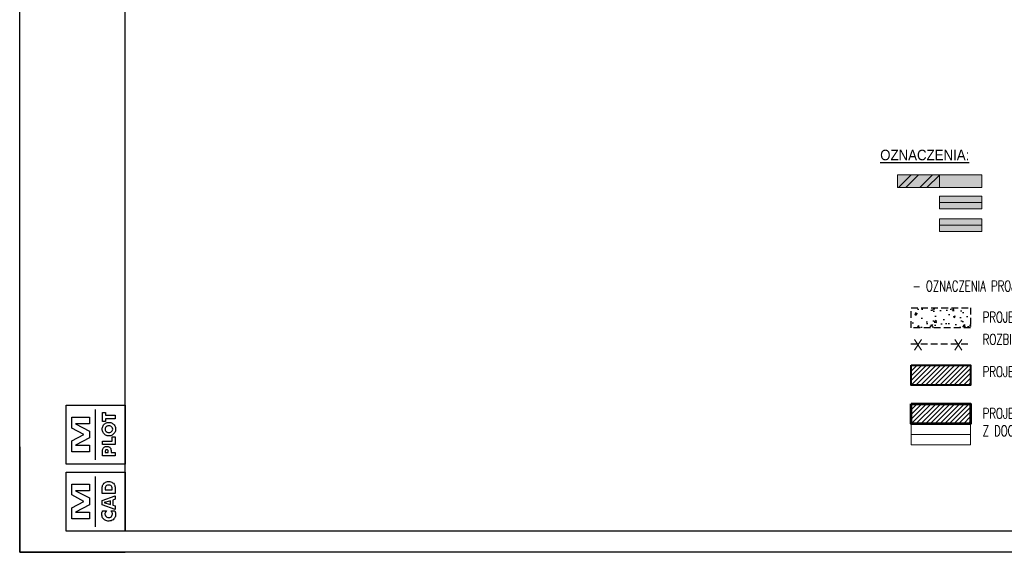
# Model space of a CAD drawing. Header units: millimetres. Extents: x 49320 to 60117, y -4209 to 20568.
# Tile 177 of 252: x 49320 to 51187, y 3895 to 4906. Entities that reach past the tile are written whole.
import ezdxf

# ---------------------------------------------------------------- set-up
doc = ezdxf.new("R2010")
doc.units = ezdxf.units.MM
doc.linetypes.add('CONTINOUS', pattern=[0])
doc.linetypes.add('DASHED', pattern=[19.05, 12.7, -6.35])
for name, color, linetype, lineweight, true_color in [('_AA IZOLACJA STYROPIAN', 7, 'BATTING', 20, 0x0000eb), ('_AA rozbiórki', 7, 'DASHED', 25, 0xc73200), ('_AA szraf PROJ', 7, 'Continuous', 13, 0x003df5), ('_AA ściany proj.', 7, 'CONTINOUS', 53, 0x0037db), ('_HD-KRESKOWANIE_PEŁNE', 7, 'Continuous', 0, 0xbfbfbf)]:
    doc.layers.add(name, color=color, linetype=linetype, lineweight=lineweight, true_color=true_color)
for name, color, linetype, lineweight in [('_HD-KRESKOWANIE', 251, 'Continuous', 0), ('_HD-MUR_NIENOŚNY_WIDOK', 251, 'Continuous', 18), ('_HD-MUR_NOŚNY_WIDOK', 251, 'Continuous', 18), ('_HD-OCIEPLENIE', 251, 'BATTING', 0), ('_HD-TWORZYWA_SZTUCZNE_WIDOK', 251, 'Continuous', 18), ('_mt_opisy konstrukcyjne', 7, 'Continuous', 25), ('_mt_żelbet', 5, 'Continuous', 40), ('M_Ramki do druku', 7, 'Continuous', 25), ('M_Ramki rysunków', 2, 'Continuous', 25)]:
    doc.layers.add(name, color=color, linetype=linetype, lineweight=lineweight)
doc.layers.add('M_Ramki znaczniki', color=6, linetype='Continuous')
doc.layers.add('RAMKA', color=3, linetype='Continuous')
doc.styles.add('_HD_Romans', font='romans.shx', dxfattribs={"width": 0.7, "height": 18})
doc.styles.add('MCAD_TS', font='GENISO.SHX', dxfattribs={"width": 0.8})
doc.linetypes.add('BATTING', pattern='A,0.00254,-2.54,[134,ltypeshp.shx,S=2.54,R=0,X=-2.54,Y=0],-5.08,[134,ltypeshp.shx,S=2.54,R=180,X=2.54,Y=0],-2.54', length=10.16254)

# ---------------------------------------------------------------- blocks, each defined once
blk = doc.blocks.new('mcadram')
at = {"color": 0, "linetype": 'ByBlock'}
for points in [[(-11.21, 0), (-11.21, 11.21), (0, 11.21), (0, 0)], [(-1.88, 7.19), (-4.38, 7.19), (-4.38, 7.71), (-4.37, 8.06), (-4.35, 8.34), (-4.32, 8.53), (-4.28, 8.69), (-4.22, 8.83), (-4.14, 8.96), (-4.02, 9.1), (-3.88, 9.22), (-3.72, 9.32), (-3.54, 9.39), (-3.34, 9.43), (-3.13, 9.44), (-2.91, 9.43), (-2.72, 9.39), (-2.54, 9.32), (-2.38, 9.22), (-2.23, 9.1), (-2.11, 8.96), (-2.04, 8.83), (-1.98, 8.7), (-1.93, 8.55), (-1.9, 8.36), (-1.89, 8.12), (-1.88, 7.83), (-1.88, 7.71)], [(-6.78, 2.37), (-10.13, 2.37), (-10.13, 4.43), (-7.84, 5.67), (-10.13, 6.89), (-10.13, 8.96), (-6.78, 8.96), (-6.78, 7.68), (-9.42, 7.68), (-6.78, 6.32), (-6.78, 5), (-9.42, 3.65), (-6.78, 3.65)], [(-2.44, 7.87), (-2.44, 7.98), (-2.46, 8.22), (-2.51, 8.42), (-2.6, 8.57), (-2.74, 8.67), (-2.91, 8.73), (-3.13, 8.75), (-3.34, 8.73), (-3.52, 8.67), (-3.65, 8.56), (-3.74, 8.42), (-3.8, 8.22), (-3.82, 7.98), (-3.82, 7.86)], [(-1.88, 4.16), (-4.38, 5.02), (-4.38, 5.87), (-1.88, 6.73), (-1.88, 6.06), (-2.33, 5.93), (-2.33, 4.96), (-1.88, 4.83)], [(-2.81, 5.11), (-2.81, 5.79), (-3.64, 5.53), (-3.67, 5.52), (-3.71, 5.51), (-3.76, 5.5), (-3.82, 5.49), (-3.89, 5.47), (-3.97, 5.45), (-3.91, 5.43), (-3.85, 5.42), (-3.8, 5.4), (-3.74, 5.39), (-3.69, 5.38), (-3.64, 5.36)], [(-4.28, 3.85), (-3.53, 3.85), (-3.63, 3.75), (-3.7, 3.66), (-3.76, 3.57), (-3.8, 3.47), (-3.83, 3.37), (-3.83, 3.27), (-3.81, 3.09), (-3.75, 2.93), (-3.63, 2.8), (-3.49, 2.7), (-3.31, 2.64), (-3.11, 2.62), (-2.92, 2.64), (-2.76, 2.7), (-2.61, 2.8), (-2.5, 2.94), (-2.44, 3.09), (-2.42, 3.27), (-2.42, 3.38), (-2.45, 3.47), (-2.49, 3.57), (-2.55, 3.66), (-2.62, 3.76), (-2.72, 3.85), (-1.97, 3.85), (-1.92, 3.74), (-1.89, 3.63), (-1.85, 3.53), (-1.83, 3.42), (-1.82, 3.31), (-1.82, 3.2), (-1.82, 3.07), (-1.84, 2.94), (-1.86, 2.82), (-1.9, 2.71), (-1.95, 2.61), (-2.01, 2.51), (-2.15, 2.33), (-2.3, 2.19), (-2.48, 2.08), (-2.68, 2), (-2.89, 1.95), (-3.12, 1.93), (-3.31, 1.94), (-3.48, 1.97), (-3.65, 2.03), (-3.8, 2.1), (-3.94, 2.19), (-4.07, 2.31), (-4.18, 2.43), (-4.27, 2.56), (-4.34, 2.71), (-4.39, 2.86), (-4.42, 3.03), (-4.43, 3.2), (-4.43, 3.31), (-4.42, 3.42), (-4.4, 3.53), (-4.37, 3.63), (-4.33, 3.74)]]:
    blk.add_lwpolyline(points, close=True, dxfattribs=at)
blk.add_lwpolyline([(-5.6, 0.82), (-5.6, 10.39)], dxfattribs=at)
blk = doc.blocks.new('mplotram')
at = {"color": 0, "linetype": 'ByBlock', "lineweight": -2}
for points in [[(-11.21, 0), (-11.21, 11.21), (0, 11.21), (0, 0)], [(-1.88, 8.66), (-3.72, 8.66), (-3.72, 8.12), (-4.29, 8.12), (-4.29, 9.86), (-3.72, 9.86), (-3.72, 9.32), (-1.88, 9.32)], [(-6.78, 2.37), (-10.13, 2.37), (-10.13, 4.43), (-7.84, 5.67), (-10.13, 6.89), (-10.13, 8.96), (-6.78, 8.96), (-6.78, 7.68), (-9.42, 7.68), (-6.78, 6.32), (-6.78, 5), (-9.42, 3.65), (-6.78, 3.65)], [(-3.08, 7.96), (-2.91, 7.95), (-2.75, 7.92), (-2.59, 7.87), (-2.45, 7.79), (-2.31, 7.7), (-2.19, 7.59), (-2.08, 7.46), (-1.99, 7.32), (-1.91, 7.17), (-1.86, 7.01), (-1.83, 6.84), (-1.82, 6.67), (-1.83, 6.5), (-1.86, 6.34), (-1.91, 6.18), (-1.99, 6.02), (-2.08, 5.89), (-2.19, 5.76), (-2.31, 5.65), (-2.45, 5.55), (-2.6, 5.48), (-2.75, 5.42), (-2.91, 5.39), (-3.08, 5.38), (-3.25, 5.39), (-3.41, 5.42), (-3.57, 5.48), (-3.72, 5.55), (-3.85, 5.65), (-3.98, 5.76), (-4.09, 5.89), (-4.18, 6.02), (-4.25, 6.18), (-4.31, 6.34), (-4.34, 6.5), (-4.35, 6.67), (-4.34, 6.84), (-4.31, 7.01), (-4.25, 7.17), (-4.18, 7.32), (-4.09, 7.46), (-3.98, 7.59), (-3.85, 7.7), (-3.72, 7.79), (-3.57, 7.87), (-3.41, 7.92), (-3.25, 7.95)], [(-2.37, 6.67), (-2.4, 6.84), (-2.46, 7), (-2.57, 7.12), (-2.72, 7.22), (-2.89, 7.28), (-3.08, 7.3), (-3.27, 7.28), (-3.44, 7.22), (-3.59, 7.12), (-3.7, 6.99), (-3.77, 6.84), (-3.79, 6.67), (-3.77, 6.5), (-3.7, 6.35), (-3.59, 6.22), (-3.44, 6.12), (-3.27, 6.06), (-3.08, 6.04), (-2.89, 6.06), (-2.72, 6.12), (-2.57, 6.22), (-2.46, 6.35), (-2.39, 6.5)], [(-1.88, 3.74), (-4.29, 3.74), (-4.29, 4.4), (-2.44, 4.4), (-2.44, 5.22), (-1.88, 5.22)], [(-1.88, 2.22), (-1.88, 1.6), (-4.29, 1.6), (-4.29, 2.29), (-4.29, 2.53), (-4.28, 2.72), (-4.26, 2.86), (-4.22, 2.96), (-4.18, 3.05), (-4.12, 3.14), (-4.04, 3.22), (-3.95, 3.29), (-3.84, 3.34), (-3.73, 3.38), (-3.61, 3.4), (-3.47, 3.41), (-3.34, 3.4), (-3.21, 3.38), (-3.09, 3.34), (-2.99, 3.29), (-2.9, 3.22), (-2.82, 3.14), (-2.78, 3.06), (-2.74, 2.98), (-2.71, 2.89), (-2.69, 2.78), (-2.68, 2.64), (-2.68, 2.45), (-2.68, 2.34), (-2.68, 2.22)], [(-3.21, 2.22), (-3.21, 2.34), (-3.21, 2.49), (-3.24, 2.6), (-3.27, 2.68), (-3.33, 2.73), (-3.4, 2.76), (-3.49, 2.77), (-3.59, 2.76), (-3.66, 2.73), (-3.71, 2.68), (-3.75, 2.6), (-3.77, 2.49), (-3.77, 2.35), (-3.77, 2.22)]]:
    blk.add_lwpolyline(points, close=True, dxfattribs=at)
blk.add_lwpolyline([(-5.6, 0.82), (-5.6, 10.39)], dxfattribs=at)
blk = doc.blocks.new('mcad_logo_ram')
at = {"layer": 'M_Ramki rysunków', "color": 0, "linetype": 'ByBlock', "lineweight": -2, "rotation": 270}
for name, p in [('mcadram', (0, 0)), ('mplotram', (12.71, 0))]:
    blk.add_blockref(name, p, dxfattribs=at)
blk = doc.blocks.new('Znacznik_narozny_v2')
at = {"layer": 'M_Ramki znaczniki'}
blk.add_lwpolyline([(0, -20), (0, 0), (20, 0)], dxfattribs=at)
blk = doc.blocks.new('*U554')
at = {"layer": 'M_Ramki rysunków', "color": 0, "linetype": 'ByBlock', "lineweight": -2}
blk.add_lwpolyline([(20, 4), (20, 293), (506, 293), (506, 4)], close=True, dxfattribs=at)
at = {"layer": 'M_Ramki rysunków', "color": 0, "linetype": 'ByBlock', "lineweight": -2, "rotation": 90}
blk.add_blockref('mcad_logo_ram', (20, 4), dxfattribs=at)
at = {"layer": 'M_Ramki znaczniki', "xscale": -1, "rotation": 180}
blk.add_blockref('Znacznik_narozny_v2', (0, 0), dxfattribs=at)
at = {"layer": 'M_Ramki do druku', "style": 'MCAD_TS', "width": 0.8}
for tag, p in [('KOMENTARZ', (11.54, 30.57)), ('RYSUNEK', (15.28, 30.57)), ('DATA', (19.02, 30.57))]:
    blk.add_attdef(tag, p, '', height=2, rotation=90, dxfattribs=at)

msp = doc.modelspace()

# ---------------------------------------------------------------- hatches: boundary and pattern name
at = {"layer": '_AA rozbiórki'}
h = msp.add_hatch(dxfattribs=at)
h.set_pattern_fill('AR-CONC', color=256, scale=0.2)
h.set_pattern_definition([(50, (-56586.848, -9909.91), (36.436934, -3.187817), [3.81, -41.91]), (355, (-56586.85, -9909.91), (-7.048684, 38.211369), [3.048, -33.528117]), (100.451445, (-56583.812, -9910.177), (29.388249, 35.02355), [3.238002, -35.618049]), (46.1842, (-56586.85, -9899.75), (54.215808, -8.408466), [5.715, -62.865]), (96.63556, (-56582.33, -9900.45), (47.480827, 49.485225), [4.857005, -53.427122]), (351.18415, (-56586.85, -9899.75), (47.480827, 49.485225), [4.571993, -50.291946]), (21, (-56581.768, -9902.29), (30.322878, -20.45304), [3.81, -41.91]), (326, (-56581.77, -9902.29), (12.360406, 36.837593), [3.048, -33.528]), (71.451445, (-56579.24, -9903.995), (42.683284, 16.384554), [3.238002, -35.617988]), (37.5, (-56586.848, -9909.911), (0.6177207, 16.9110078), [0, -33.1216, 0, -34.036, 0, -33.655]), (7.5, (-56586.848, -9909.911), (13.3639325, 20.036115), [0, -19.4056, 0, -32.3596, 0, -12.827]), (327.5, (-56598.177, -9909.911), (27.118119, -1.1457488), [0, -12.7, 0, -39.624, 0, -52.578]), (317.5, (-56603.257, -9909.91), (29.6258363, 5.085298), [0, -16.51, 0, -26.3144, 0, -37.338])])
h.paths.add_polyline_path([(51010.77, 4359.42), (51123.37, 4359.42), (51123.37, 4321.4), (51010.77, 4321.4)])
at = {"layer": '_AA szraf PROJ', "transparency": 33554687}
h = msp.add_hatch(dxfattribs=at)
h.set_pattern_fill('ANSI31', color=256, scale=2)
h.set_pattern_definition([(45, (-56586.848, -9909.911), (-4.49012806, 4.49012806), [])])
h.paths.add_polyline_path([(51010.77, 4250.38), (51123.37, 4250.38), (51123.37, 4212.37), (51010.77, 4212.37)])
h = msp.add_hatch(dxfattribs=at)
h.set_pattern_fill('ANSI31', color=256, scale=2)
h.set_pattern_definition([(45, (-56586.848, -9983.1683), (-4.49012806, 4.49012806), [])])
h.paths.add_polyline_path([(51010.77, 4177.13), (51123.37, 4177.13), (51123.37, 4139.11), (51010.77, 4139.11)])
at = {"layer": '_HD-KRESKOWANIE', "transparency": 33554687}
h = msp.add_hatch(dxfattribs=at)
h.set_pattern_fill('ANSI32', scale=3)
h.set_pattern_definition([(45, (-5577.848, -11202.496), (-20.205576, 20.205576), []), (45, (-5564.378, -11202.496), (-20.205576, 20.205576), [])])
h.paths.add_polyline_path([(50984.75, 4587.38), (50984.75, 4611.38), (51064.75, 4611.38), (51064.75, 4587.38)])
at = {"layer": '_HD-KRESKOWANIE_PEŁNE', "transparency": 33554687}
h = msp.add_hatch(color=256, dxfattribs=at)
h.dxf.hatch_style = 1
h.paths.add_polyline_path([(50984.75, 4587.38), (50984.75, 4611.38), (51064.75, 4611.38), (51064.75, 4587.38)])
h = msp.add_hatch(color=256, dxfattribs=at)
h.dxf.hatch_style = 1
h.paths.add_polyline_path([(51064.75, 4587.38), (51064.75, 4611.38), (51144.75, 4611.38), (51144.75, 4587.38)])
h = msp.add_hatch(color=256, dxfattribs=at)
h.dxf.hatch_style = 1
h.paths.add_polyline_path([(51064.75, 4547.38), (51064.75, 4571.38), (51144.75, 4571.38), (51144.75, 4547.38)])
h = msp.add_hatch(color=256, dxfattribs=at)
h.dxf.hatch_style = 1
h.paths.add_polyline_path([(51064.75, 4504.36), (51064.75, 4528.36), (51144.75, 4528.36), (51144.75, 4504.36)])

# ---------------------------------------------------------------- linework, layer by layer
at = {"layer": '_AA IZOLACJA STYROPIAN', "transparency": 33554687}
msp.add_lwpolyline([(51010.77, 4119.11), (51123.37, 4119.11)], dxfattribs=at)
at = {"layer": '_AA rozbiórki'}
msp.add_line((51009.99, 4291.02), (51123.57, 4291.02), dxfattribs=at)
msp.add_lwpolyline([(51010.77, 4359.42), (51123.37, 4359.42), (51123.37, 4321.4), (51010.77, 4321.4)], close=True, dxfattribs=at)
at = {"layer": '_AA szraf PROJ', "transparency": 33554687}
msp.add_lwpolyline([(51010.77, 4139.11), (51010.77, 4099.11), (51123.37, 4099.11), (51123.37, 4139.11), (51010.77, 4139.11)], dxfattribs=at)
at = {"layer": '_AA ściany proj.', "ltscale": 3}
msp.add_lwpolyline([(51010.77, 4177.13), (51123.37, 4177.13), (51123.37, 4139.11), (51010.77, 4139.11)], close=True, dxfattribs=at)
at = {"layer": '_HD-MUR_NIENOŚNY_WIDOK'}
for points in [[(51064.75, 4587.38), (51064.75, 4611.38), (51144.75, 4611.38), (51144.75, 4587.38)], [(51064.75, 4504.36), (51064.75, 4528.36), (51144.75, 4528.36), (51144.75, 4504.36)]]:
    msp.add_lwpolyline(points, close=True, dxfattribs=at)
at = {"layer": '_HD-MUR_NOŚNY_WIDOK'}
msp.add_lwpolyline([(50984.75, 4587.38), (50984.75, 4611.38), (51064.75, 4611.38), (51064.75, 4587.38)], close=True, dxfattribs=at)
at = {"layer": '_HD-OCIEPLENIE', "ltscale": 0.58}
msp.add_lwpolyline([(51064.75, 4559.38), (51144.75, 4559.38)], dxfattribs=at)
at = {"layer": '_HD-OCIEPLENIE', "ltscale": 0.45}
msp.add_lwpolyline([(51064.75, 4516.36), (51144.75, 4516.36)], dxfattribs=at)
at = {"layer": '_HD-TWORZYWA_SZTUCZNE_WIDOK'}
msp.add_lwpolyline([(51064.75, 4547.38), (51064.75, 4571.38), (51144.75, 4571.38), (51144.75, 4547.38)], close=True, dxfattribs=at)
at = {"layer": '_mt_żelbet', "ltscale": 3}
msp.add_lwpolyline([(51010.77, 4250.38), (51123.37, 4250.38), (51123.37, 4212.37), (51010.77, 4212.37)], close=True, dxfattribs=at)
at = {"layer": 'RAMKA', "color": 0, "ltscale": 0.8}
msp.add_lwpolyline([(49320.41, 6865.13), (54420.41, 6865.13), (54420.41, 3895.13), (49320.41, 3895.13)], close=True, dxfattribs=at)

# ---------------------------------------------------------------- block references
at = {"color": 0, "xscale": 10, "yscale": 10, "zscale": 10}
msp.add_blockref('*U554', (49320.41, 3895.13), dxfattribs=at)

# ---------------------------------------------------------------- texts
at = {"layer": '_AA rozbiórki', "char_height": 20, "width": 913.0635, "attachment_point": 4, "style": '_HD_Romans'}
for insert in [(51014.02, 4289.15), (51091, 4289.15)]:
    msp.add_mtext('\\pxql;{\\W1.1;X}', dxfattribs=dict(at, insert=insert))
at = {"layer": '_mt_opisy konstrukcyjne', "char_height": 20, "width": 913.0635, "attachment_point": 4, "style": '_HD_Romans'}
for s, insert in [('\\pxql;{\\L\\W0.9;\\fArial|b0|i0|c238|p34;OZNACZENIA:}', (50951.99, 4649.19)), ('\\pxql;- OZNACZENIA PROJEKTOWANYCH ELEMENTÓW :', (51013.3, 4400.52)), ('\\pxql;PROJEKTOWANE ROZBIÓRKI ŚCIAN', (51146.34, 4341.46)), ('ROZBIÓRKA / DEMONTAŻ ELEMENTÓW', (51146.34, 4296.03)), ('\\pxql;PROJEKTOWANE ŚCIANY/ZAMUROWANIA', (51146.34, 4234.7)), ('\\pxql;PROJEKTOWANE ŚCIANY / ZAMUROWANIA \\PZ DOCIEPLENIEM', (51146.34, 4142.36))]:
    msp.add_mtext(s, dxfattribs=dict(at, insert=insert))

doc.saveas('drawing.dxf')
